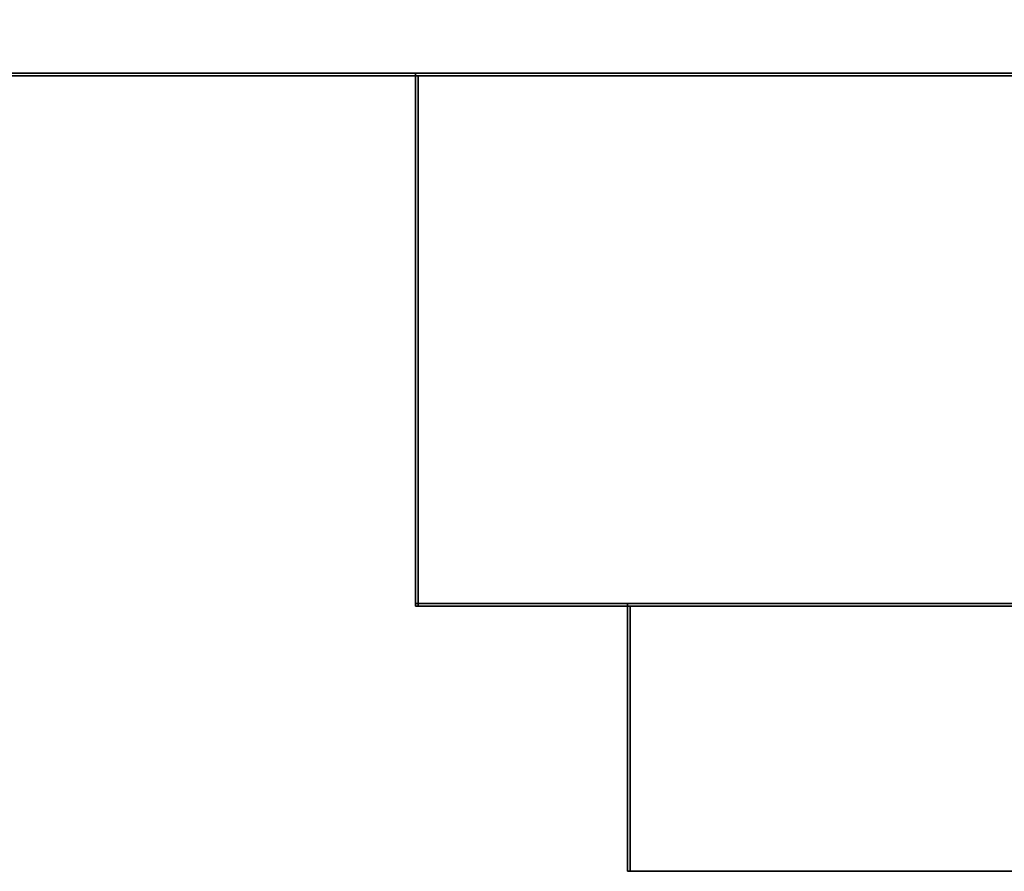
# Model space of a CAD drawing. Extents: x -4.8 to 50.9, y -3 to 23.4.
# Tile 7 of 256: x 17.8 to 21.5, y -3 to 0.2. Entities that reach past the tile are written whole.
import ezdxf

# ---------------------------------------------------------------- set-up
doc = ezdxf.new("R2010")
doc.units = 0

# ---------------------------------------------------------------- blocks, each defined once
blk = doc.blocks.new('Box-c2c06f0e-7ed6-4fdd-8369-226d69c0101d')
at = {"color": 253, "linetype": 'Continuous', "true_color": 0xa0a0a0, "transparency": 33554687}
mesh = blk.add_polyface(dxfattribs=at)
corners = [(0, 0), (49, 0), (49, 21.5), (0, 21.5), (0, 0, 0.01), (49, 0, 0.01), (49, 21.5, 0.01), (0, 21.5, 0.01)]
mesh.append_faces([[corners[k] for k in face] for face in [(0, 1, 2, 3), (4, 5, 6, 7), (0, 1, 5, 4), (1, 2, 6, 5), (2, 3, 7, 6), (3, 0, 4, 7)]], dxfattribs={"color": 253})
blk = doc.blocks.new('Box-76308f23-7f61-448f-8f6c-364ea738911b')
at = {"color": 253, "linetype": 'Continuous', "true_color": 0xa0a0a0, "transparency": 33554687}
mesh = blk.add_polyface(dxfattribs=at)
corners = [(0, 0), (49, 0), (49, 21.5), (0, 21.5), (0, 0, 0.01), (49, 0, 0.01), (49, 21.5, 0.01), (0, 21.5, 0.01)]
mesh.append_faces([[corners[k] for k in face] for face in [(0, 1, 2, 3), (4, 5, 6, 7), (0, 1, 5, 4), (1, 2, 6, 5), (2, 3, 7, 6), (3, 0, 4, 7)]], dxfattribs={"color": 253})
blk = doc.blocks.new('Box-646a91d2-6e7a-4949-af95-8cba54c76467')
at = {"color": 253, "linetype": 'Continuous', "true_color": 0xa0a0a0, "transparency": 33554687}
mesh = blk.add_polyface(dxfattribs=at)
corners = [(19.3, 0), (48.3, 0), (48.3, 0.01), (19.3, 0.01), (19.3, 0, 0.7), (48.3, 0, 0.7), (48.3, 0.01, 0.7), (19.3, 0.01, 0.7)]
mesh.append_faces([[corners[k] for k in face] for face in [(0, 1, 2, 3), (4, 5, 6, 7), (0, 1, 5, 4), (1, 2, 6, 5), (2, 3, 7, 6), (3, 0, 4, 7)]], dxfattribs={"color": 253})
blk = doc.blocks.new('Box-32e401c1-c0ef-4860-9f83-6077bf6bdc13')
at = {"color": 253, "linetype": 'Continuous', "true_color": 0xa0a0a0, "transparency": 33554687}
mesh = blk.add_polyface(dxfattribs=at)
corners = [(0, 0), (19.3, 0), (19.3, 0.01), (0, 0.01), (0, 0, 19), (19.3, 0, 19), (19.3, 0.01, 19), (0, 0.01, 19)]
mesh.append_faces([[corners[k] for k in face] for face in [(0, 1, 2, 3), (4, 5, 6, 7), (0, 1, 5, 4), (1, 2, 6, 5), (2, 3, 7, 6), (3, 0, 4, 7)]], dxfattribs={"color": 253})
blk = doc.blocks.new('Box-51dcdf46-30f9-4591-ab3f-f786b9875375')
at = {"color": 253, "linetype": 'Continuous', "true_color": 0xa0a0a0, "transparency": 33554687}
mesh = blk.add_polyface(dxfattribs=at)
corners = [(19.3, 0, 18.3), (48.3, 0, 18.3), (48.3, 0.01, 18.3), (19.3, 0.01, 18.3), (19.3, 0, 19), (48.3, 0, 19), (48.3, 0.01, 19), (19.3, 0.01, 19)]
mesh.append_faces([[corners[k] for k in face] for face in [(0, 1, 2, 3), (4, 5, 6, 7), (0, 1, 5, 4), (1, 2, 6, 5), (2, 3, 7, 6), (3, 0, 4, 7)]], dxfattribs={"color": 253})
blk = doc.blocks.new('ForwardOpening-96b0f2af-804e-47ce-9e6b-fc22338eca90')
at = {"linetype": 'Continuous', "transparency": 33554687}
for name in ['Box-32e401c1-c0ef-4860-9f83-6077bf6bdc13', 'Box-646a91d2-6e7a-4949-af95-8cba54c76467', 'Box-51dcdf46-30f9-4591-ab3f-f786b9875375']:
    blk.add_blockref(name, (0, 0), dxfattribs=at)
blk = doc.blocks.new('ccd67168-3ead-4e45-93d0-8844f19eb6f0')
at = {"linetype": 'Continuous', "transparency": 33554687}
for name, p in [('Box-c2c06f0e-7ed6-4fdd-8369-226d69c0101d', (0, 0)), ('Box-76308f23-7f61-448f-8f6c-364ea738911b', (0, 0, 18.99)), ('ForwardOpening-96b0f2af-804e-47ce-9e6b-fc22338eca90', (0, 0))]:
    blk.add_blockref(name, p, dxfattribs=at)
blk = doc.blocks.new('Box-0cf3ba4f-ddc7-42ab-8e2d-59812acc8419')
at = {"color": 253, "linetype": 'Continuous', "true_color": 0xa0a0a0, "transparency": 33554687}
mesh = blk.add_polyface(dxfattribs=at)
corners = [(0.8, 0), (28, 0), (28, 0.01), (0.8, 0.01), (0.8, 0, 0.8), (28, 0, 0.8), (28, 0.01, 0.8), (0.8, 0.01, 0.8)]
mesh.append_faces([[corners[k] for k in face] for face in [(0, 1, 2, 3), (4, 5, 6, 7), (0, 1, 5, 4), (1, 2, 6, 5), (2, 3, 7, 6), (3, 0, 4, 7)]], dxfattribs={"color": 253})
blk = doc.blocks.new('Box-3201df8b-59fb-4573-bd77-1d5a4d8d9f4e')
at = {"color": 253, "linetype": 'Continuous', "true_color": 0xa0a0a0, "transparency": 33554687}
mesh = blk.add_polyface(dxfattribs=at)
corners = [(0, 0), (0.8, 0), (0.8, 0.01), (0, 0.01), (0, 0, 17.6), (0.8, 0, 17.6), (0.8, 0.01, 17.6), (0, 0.01, 17.6)]
mesh.append_faces([[corners[k] for k in face] for face in [(0, 1, 2, 3), (4, 5, 6, 7), (0, 1, 5, 4), (1, 2, 6, 5), (2, 3, 7, 6), (3, 0, 4, 7)]], dxfattribs={"color": 253})
blk = doc.blocks.new('Box-72dfbcb1-cba4-496d-878c-a6e44a49eab8')
at = {"color": 253, "linetype": 'Continuous', "true_color": 0xa0a0a0, "transparency": 33554687}
mesh = blk.add_polyface(dxfattribs=at)
corners = [(0.8, 0, 16.8), (28, 0, 16.8), (28, 0.01, 16.8), (0.8, 0.01, 16.8), (0.8, 0, 17.6), (28, 0, 17.6), (28, 0.01, 17.6), (0.8, 0.01, 17.6)]
mesh.append_faces([[corners[k] for k in face] for face in [(0, 1, 2, 3), (4, 5, 6, 7), (0, 1, 5, 4), (1, 2, 6, 5), (2, 3, 7, 6), (3, 0, 4, 7)]], dxfattribs={"color": 253})
blk = doc.blocks.new('Box-dd276fde-cd3d-4a46-a28e-ea3b5b238e7a')
at = {"color": 253, "linetype": 'Continuous', "true_color": 0xa0a0a0, "transparency": 33554687}
mesh = blk.add_polyface(dxfattribs=at)
corners = [(0.8, -1, 0.8), (0.81, -1, 0.8), (0.81, 0, 0.8), (0.8, 0, 0.8), (0.8, -1, 16.8), (0.81, -1, 16.8), (0.81, 0, 16.8), (0.8, 0, 16.8)]
mesh.append_faces([[corners[k] for k in face] for face in [(0, 1, 2, 3), (4, 5, 6, 7), (0, 1, 5, 4), (1, 2, 6, 5), (2, 3, 7, 6), (3, 0, 4, 7)]], dxfattribs={"color": 253})
blk = doc.blocks.new('Box-21d672e0-20fe-4688-89b3-3fb2ff74a93d')
at = {"color": 253, "linetype": 'Continuous', "true_color": 0xa0a0a0, "transparency": 33554687}
mesh = blk.add_polyface(dxfattribs=at)
corners = [(0.8, -1, 0.8), (28, -1, 0.8), (28, 0, 0.8), (0.8, 0, 0.8), (0.8, -1, 0.81), (28, -1, 0.81), (28, 0, 0.81), (0.8, 0, 0.81)]
mesh.append_faces([[corners[k] for k in face] for face in [(0, 1, 2, 3), (4, 5, 6, 7), (0, 1, 5, 4), (1, 2, 6, 5), (2, 3, 7, 6), (3, 0, 4, 7)]], dxfattribs={"color": 253})
blk = doc.blocks.new('Box-ae9b6a27-5628-48f1-949d-5af15a2d5da5')
at = {"color": 253, "linetype": 'Continuous', "true_color": 0xa0a0a0, "transparency": 33554687}
mesh = blk.add_polyface(dxfattribs=at)
corners = [(0.8, -1, 16.8), (28, -1, 16.8), (28, 0, 16.8), (0.8, 0, 16.8), (0.8, -1, 16.81), (28, -1, 16.81), (28, 0, 16.81), (0.8, 0, 16.81)]
mesh.append_faces([[corners[k] for k in face] for face in [(0, 1, 2, 3), (4, 5, 6, 7), (0, 1, 5, 4), (1, 2, 6, 5), (2, 3, 7, 6), (3, 0, 4, 7)]], dxfattribs={"color": 253})
blk = doc.blocks.new('Box-e97d33e5-1823-45e4-94fb-646d1fa0d410')
at = {"color": 253, "linetype": 'Continuous', "true_color": 0xa0a0a0, "transparency": 33554687}
mesh = blk.add_polyface(dxfattribs=at)
corners = [(0, 0), (29, 0), (29, 2), (0, 2), (0, 0, 0.01), (29, 0, 0.01), (29, 2, 0.01), (0, 2, 0.01)]
mesh.append_faces([[corners[k] for k in face] for face in [(0, 1, 2, 3), (4, 5, 6, 7), (0, 1, 5, 4), (1, 2, 6, 5), (2, 3, 7, 6), (3, 0, 4, 7)]], dxfattribs={"color": 253})
blk = doc.blocks.new('Box-7785333b-61a3-4189-b346-6c789e94aa70')
at = {"color": 253, "linetype": 'Continuous', "true_color": 0xa0a0a0, "transparency": 33554687}
mesh = blk.add_polyface(dxfattribs=at)
corners = [(0, 0), (29, 0), (29, 2), (0, 2), (0, 0, 0.01), (29, 0, 0.01), (29, 2, 0.01), (0, 2, 0.01)]
mesh.append_faces([[corners[k] for k in face] for face in [(0, 1, 2, 3), (4, 5, 6, 7), (0, 1, 5, 4), (1, 2, 6, 5), (2, 3, 7, 6), (3, 0, 4, 7)]], dxfattribs={"color": 253})
blk = doc.blocks.new('Box-f49b458d-b738-44aa-ad19-ad2cd01cab3b')
at = {"color": 253, "linetype": 'Continuous', "true_color": 0xa0a0a0, "transparency": 33554687}
mesh = blk.add_polyface(dxfattribs=at)
corners = [(0, 0), (0.01, 0), (0.01, 2), (0, 2), (0, 0, 17.6), (0.01, 0, 17.6), (0.01, 2, 17.6), (0, 2, 17.6)]
mesh.append_faces([[corners[k] for k in face] for face in [(0, 1, 2, 3), (4, 5, 6, 7), (0, 1, 5, 4), (1, 2, 6, 5), (2, 3, 7, 6), (3, 0, 4, 7)]], dxfattribs={"color": 253})
blk = doc.blocks.new('ForwardOpening-9a9f0593-7108-4c99-8855-092c1aa22d64')
at = {"linetype": 'Continuous', "transparency": 33554687}
for name in ['Box-3201df8b-59fb-4573-bd77-1d5a4d8d9f4e', 'Box-0cf3ba4f-ddc7-42ab-8e2d-59812acc8419', 'Box-72dfbcb1-cba4-496d-878c-a6e44a49eab8', 'Box-dd276fde-cd3d-4a46-a28e-ea3b5b238e7a', 'Box-21d672e0-20fe-4688-89b3-3fb2ff74a93d', 'Box-ae9b6a27-5628-48f1-949d-5af15a2d5da5']:
    blk.add_blockref(name, (0, 0), dxfattribs=at)
blk = doc.blocks.new('0e9d343f-4b79-4d7d-bf1f-8f5cfb981e18')
at = {"linetype": 'Continuous', "transparency": 33554687}
for name, p in [('Box-e97d33e5-1823-45e4-94fb-646d1fa0d410', (0, 0)), ('Box-7785333b-61a3-4189-b346-6c789e94aa70', (0, 0, 17.59)), ('Box-f49b458d-b738-44aa-ad19-ad2cd01cab3b', (0, 0)), ('Box-3201df8b-59fb-4573-bd77-1d5a4d8d9f4e', (0, 0)), ('ForwardOpening-9a9f0593-7108-4c99-8855-092c1aa22d64', (0, 0)), ('Box-0cf3ba4f-ddc7-42ab-8e2d-59812acc8419', (0, 0)), ('Box-72dfbcb1-cba4-496d-878c-a6e44a49eab8', (0, 0)), ('Box-dd276fde-cd3d-4a46-a28e-ea3b5b238e7a', (0, 0)), ('Box-21d672e0-20fe-4688-89b3-3fb2ff74a93d', (0, 0)), ('Box-ae9b6a27-5628-48f1-949d-5af15a2d5da5', (0, 0))]:
    blk.add_blockref(name, p, dxfattribs=at)
blk = doc.blocks.new('e5e0e6fc-4047-40e2-9532-d847478d1142')
at = {"linetype": 'Continuous', "transparency": 33554687}
for name, p in [('ccd67168-3ead-4e45-93d0-8844f19eb6f0', (0, 0)), ('0e9d343f-4b79-4d7d-bf1f-8f5cfb981e18', (19.3, -2, 0.7))]:
    blk.add_blockref(name, p, dxfattribs=at)

msp = doc.modelspace()

# ---------------------------------------------------------------- block references
at = {"transparency": 33554687}
msp.add_blockref('e5e0e6fc-4047-40e2-9532-d847478d1142', (0, 0), dxfattribs=at)

doc.saveas('drawing.dxf')
